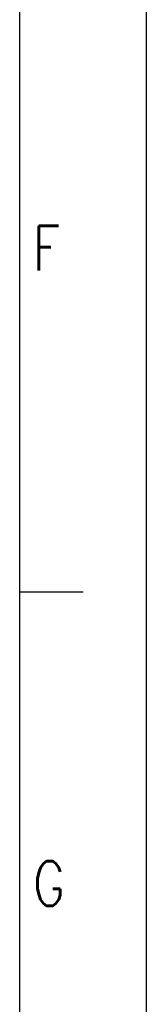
# Model space of a CAD drawing. Extents: x 0 to 594, y 0 to 420.
# Tile 13 of 17: x 584 to 594, y 78 to 155. Entities that reach past the tile are written whole.
import ezdxf

# ---------------------------------------------------------------- set-up
doc = ezdxf.new("R2010")
doc.units = 0
doc.header["$LTSCALE"] = 32.67
doc.layers.get('0').update_dxf_attribs({"linetype": 'CONTINUOUS'})
doc.styles.get("Standard").update_dxf_attribs({"font": 'SIMPLEX.SHX', "width": 0.8})

msp = doc.modelspace()

# ---------------------------------------------------------------- linework, layer by layer
at = {"color": 7}
for p, q in [((594, 0), (594, 420)), ((584, 410), (584, 10)), ((589, 110), (584, 110))]:
    msp.add_line(p, q, dxfattribs=at)

# ---------------------------------------------------------------- texts
at = {"color": 8, "char_height": 3.5, "width": 2.8, "attachment_point": 1}
for s, insert in [('F', (585.034, 138.836)), ('G', (585.051, 88.799))]:
    msp.add_mtext(s, dxfattribs=dict(at, insert=insert))

doc.saveas('drawing.dxf')
